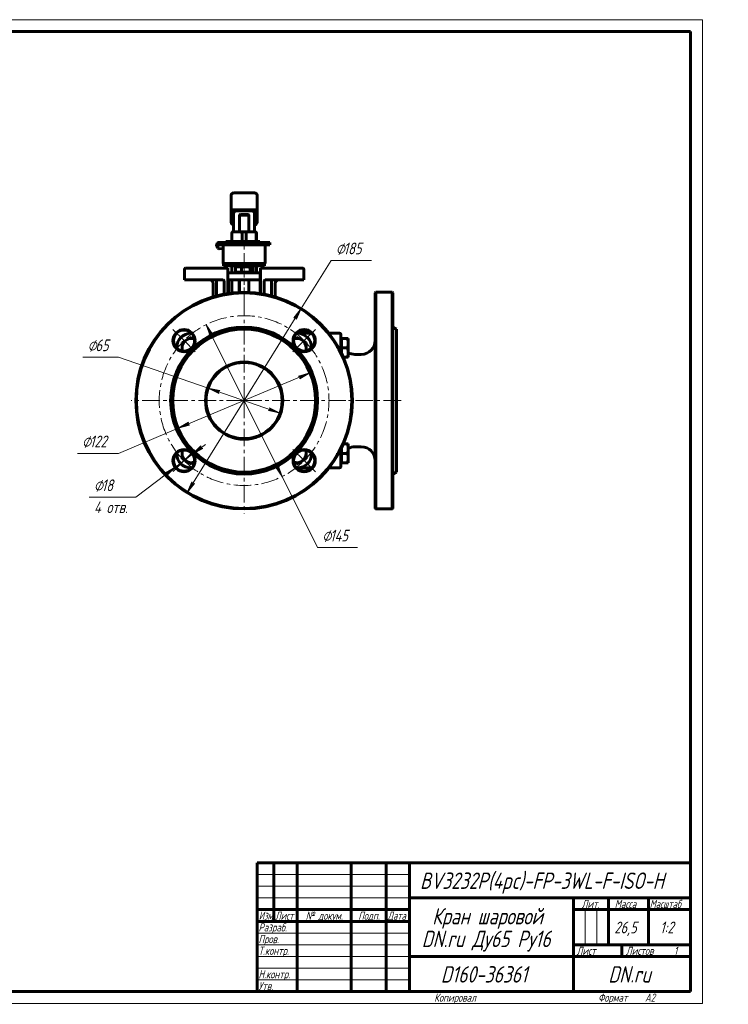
# Model space of a CAD drawing. Header units: millimetres. Extents: x 0 to 605, y 0 to 420.
# Tile 5 of 5: x 303 to 605, y 0 to 420. Entities that reach past the tile are written whole.
import ezdxf

# ---------------------------------------------------------------- set-up
doc = ezdxf.new("R2010")
doc.units = ezdxf.units.MM
for name, pattern in [('K5LT_AXLED', [12, 7.5, -1.5, 1.5, -1.5]), ('K5LT_BASIC', [0]), ('K5LT_THIN', [0])]:
    doc.linetypes.add(name, pattern=pattern)
doc.layers.add('Системный слой', color=7, linetype='Continuous')
doc.layers.add('Системный слой (1)', color=7, linetype='Continuous', true_color=0x6c6c6c)
doc.styles.add('KDIMTEXTSTYLE', font='txt', dxfattribs={"width": 0.96, "oblique": 15, "height": 5})
doc.styles.add('KTEXTSTYLE', font='txt', dxfattribs={"width": 0.96, "height": 5})
doc.dimstyles.new('KDIMSTYLE (0.50)', dxfattribs={"dimtxt": 5, "dimasz": 1, "dimexe": 2, "dimexo": 0, "dimgap": 1, "dimtad": 1, "dimlfac": 2, "dimtxsty": 'KDIMTEXTSTYLE', "dimsah": 1, "dimcen": 0, "dimdle": 1, "dimadec": 0, "dimazin": 0, "dimtfac": 0.667, "dimtmove": 0, "dimatfit": 3, "dimfxl": 1, "dimtvp": 1, "dimtolj": 1, "dimtzin": 0, "dimarcsym": 0})

# ---------------------------------------------------------------- blocks, each defined once
blk = doc.blocks.new('U23')
at = {"layer": 'Системный слой (1)', "color": 143, "linetype": 'K5LT_BASIC', "lineweight": 60, "true_color": 0x33acca}
for p, q in [((375.97, 286.1), (375.61, 286.1)), ((421.11, 286.1), (420.75, 286.1))]:
    blk.add_line(p, q, dxfattribs=at)
blk = doc.blocks.new('U24')
at = {"layer": 'Системный слой (1)', "color": 143, "linetype": 'K5LT_BASIC', "lineweight": 60, "true_color": 0x33acca}
for p, q in [((427.11, 279.74), (427.11, 280.1)), ((427.11, 234.6), (427.11, 234.97))]:
    blk.add_line(p, q, dxfattribs=at)
blk = doc.blocks.new('U25')
at = {"layer": 'Системный слой (1)', "color": 143, "linetype": 'K5LT_BASIC', "lineweight": 60, "true_color": 0x33acca}
for p, q in [((393.1, 311.85), (393.1, 314.85)), ((393.1, 303.3), (393.1, 308.85))]:
    blk.add_line(p, q, dxfattribs=at)
blk = doc.blocks.new('U26')
at = {"layer": 'Системный слой (1)', "color": 143, "linetype": 'K5LT_BASIC', "lineweight": 60, "true_color": 0x33acca}
for p, q in [((369.61, 280.1), (369.61, 279.74)), ((369.61, 234.97), (369.61, 234.6))]:
    blk.add_line(p, q, dxfattribs=at)
blk = doc.blocks.new('U27')
at = {"layer": 'Системный слой (1)', "color": 143, "linetype": 'K5LT_BASIC', "lineweight": 60, "true_color": 0x33acca}
for p, q in [((375.61, 228.6), (375.97, 228.6)), ((420.75, 228.6), (421.11, 228.6))]:
    blk.add_line(p, q, dxfattribs=at)
blk = doc.blocks.new('U28')
at = {"layer": 'Системный слой (1)', "color": 143, "linetype": 'K5LT_BASIC', "lineweight": 60, "true_color": 0x33acca}
for p, q in [((393.17, 311.85), (393.17, 314.85)), ((393.17, 303.31), (393.17, 308.85))]:
    blk.add_line(p, q, dxfattribs=at)
blk = doc.blocks.new('U29')
at = {"layer": 'Системный слой (1)', "color": 143, "linetype": 'K5LT_BASIC', "lineweight": 60, "true_color": 0x33acca}
for p, q in [((398.36, 314.85), (389.61, 314.85)), ((407.11, 314.85), (398.36, 314.85))]:
    blk.add_line(p, q, dxfattribs=at)
blk = doc.blocks.new('U30')
at = {"layer": 'Системный слой (1)', "color": 143, "linetype": 'K5LT_BASIC', "lineweight": 60, "true_color": 0x33acca}
for p, q in [((439.61, 278.27), (439.61, 280.1)), ((439.61, 234.6), (439.61, 236.44))]:
    blk.add_line(p, q, dxfattribs=at)
blk = doc.blocks.new('U31')
at = {"layer": 'Системный слой (1)', "color": 143, "linetype": 'K5LT_BASIC', "lineweight": 60, "true_color": 0x33acca}
for p, q in [((401.56, 314.49), (401.46, 314.5)), ((401.66, 314.46), (401.56, 314.49)), ((401.77, 314.42), (401.66, 314.46)), ((401.85, 314.36), (401.77, 314.42)), ((401.93, 314.3), (401.85, 314.36)), ((402.02, 314.21), (401.93, 314.3))]:
    blk.add_line(p, q, dxfattribs=at)
blk = doc.blocks.new('U32')
at = {"layer": 'Системный слой (1)', "color": 143, "linetype": 'K5LT_BASIC', "lineweight": 60, "true_color": 0x33acca}
for p, q in [((387.58, 323.85), (387.06, 322.82)), ((387.06, 322.82), (387.12, 322.41)), ((387.12, 322.41), (387.77, 322.14)), ((387.77, 322.14), (389.06, 322.33)), ((389.06, 322.33), (389.36, 322.42))]:
    blk.add_line(p, q, dxfattribs=at)
blk = doc.blocks.new('U33')
at = {"layer": 'Системный слой (1)', "color": 30, "linetype": 'K5LT_AXLED', "lineweight": 18, "true_color": 0xff8000}
for q in [(398.36, 305.6), (350.11, 257.35), (446.61, 257.35), (398.36, 209.1)]:
    blk.add_line((398.36, 257.35), q, dxfattribs=at)
blk = doc.blocks.new('D4')
at = {"layer": 'Системный слой (1)'}
for points in [[(420.67, 292.06), (422.75, 296.65), (419.55, 292.75), (420.37, 292.83)], [(373.98, 218.06), (377.17, 221.96), (376.35, 221.88), (376.05, 222.65)]]:
    blk.add_hatch(color=7, dxfattribs=at).paths.add_polyline_path(points)
at = {"layer": 'Системный слой (1)', "color": 7, "linetype": 'K5LT_THIN', "lineweight": 18, "true_color": 0xffffff}
for p, q in [((373.98, 218.06), (422.75, 296.65)), ((419.55, 292.75), (422.75, 296.65)), ((422.75, 296.65), (420.67, 292.06)), ((420.37, 292.83), (419.55, 292.75)), ((420.67, 292.06), (420.37, 292.83)), ((373.98, 218.06), (376.05, 222.65)), ((377.17, 221.96), (373.98, 218.06)), ((376.05, 222.65), (376.35, 221.88)), ((376.35, 221.88), (377.17, 221.96))]:
    blk.add_line(p, q, dxfattribs=at)
blk.add_arc((398.36, 257.35), 46.25, 235.703, 180, dxfattribs=at)
blk.add_arc((398.36, 257.35), 46.25, 235.703, 180, dxfattribs=at)
blk.add_wipeout([(437.52, 318.23), (437.52, 325.61), (450.19, 325.61), (450.19, 318.23)]).dxf.layer = 'Системный слой (1)'
for p, q in [((422.75, 296.65), (435.52, 317.23)), ((435.52, 317.23), (452.71, 317.23))]:
    blk.add_line(p, q, dxfattribs=at)
at = {"layer": 'Системный слой (1)', "color": 7, "char_height": 5, "attachment_point": 1, "style": 'KTEXTSTYLE'}
for s, insert in [('\\fArial|b0|c204|p34;\\H5.0;\\W1.000;\\Q15;\\fGOST Type AU|b0|i0|c204|p34;\\Q15;\\W0.960;⌀', (437.52, 324.82)), ('\\fArial|b0|c204|p34;\\H5.0;\\W1.000;\\Q15;\\fGOST Type AU|b0|i0|c204|p34;\\Q15;\\W0.960;185', (440.82, 324.82))]:
    blk.add_mtext(s, dxfattribs=dict(at, insert=insert))
blk = doc.blocks.new('KDIMARROW_01')
at = {"layer": 'Системный слой'}
blk.add_hatch(color=0, dxfattribs=at).paths.add_polyline_path([(0, 0), (-5, 0.66), (-4.5, 0), (-5, -0.66)])
at = {"layer": 'Системный слой', "color": 0, "linetype": 'K5LT_THIN', "lineweight": 18}
for p, q in [((-4.5, 0), (-5, 0.66)), ((-5, 0.66), (0, 0)), ((0, 0), (-5, -0.66)), ((-5, -0.66), (-4.5, 0))]:
    blk.add_line(p, q, dxfattribs=at)
at = {"layer": 'Системный слой (1)', "color": 0, "linetype": 'K5LT_THIN', "lineweight": 18}
blk.add_line((164.41, 118.1), (163.91, 118.1), dxfattribs=at)
blk = doc.blocks.new('U34')
at = {"layer": 'Системный слой (1)', "color": 30, "linetype": 'K5LT_AXLED', "lineweight": 18, "true_color": 0xff8000}
for p, q in [((372.73, 282.99), (367.96, 287.76)), ((423.99, 282.99), (428.77, 287.76)), ((377.5, 278.21), (372.73, 282.99)), ((419.22, 278.21), (423.99, 282.99)), ((377.33, 236.32), (372.73, 231.72)), ((419.22, 236.49), (423.99, 231.72)), ((372.73, 231.72), (368.13, 227.13)), ((423.99, 231.72), (428.77, 226.95))]:
    blk.add_line(p, q, dxfattribs=at)
for start, end in [(45, 135), (135, 225), (315, 45), (225, 315)]:
    blk.add_arc((398.36, 257.35), 36.25, start, end, dxfattribs=at)
blk = doc.blocks.new('D5')
at = {"layer": 'Системный слой (1)'}
for points in [[(384.97, 285.6), (382.15, 289.78), (383.8, 285.01), (384.16, 285.75)], [(414.58, 224.93), (412.93, 229.7), (412.56, 228.96), (411.75, 229.11)]]:
    blk.add_hatch(color=7, dxfattribs=at).paths.add_polyline_path(points)
at = {"layer": 'Системный слой (1)', "color": 7, "linetype": 'K5LT_THIN', "lineweight": 18, "true_color": 0xffffff}
for p, q in [((382.15, 289.78), (384.97, 285.6)), ((383.8, 285.01), (382.15, 289.78)), ((382.15, 289.78), (414.58, 224.93)), ((384.16, 285.75), (383.8, 285.01)), ((384.97, 285.6), (384.16, 285.75)), ((414.58, 224.93), (411.75, 229.11)), ((411.75, 229.11), (412.56, 228.96)), ((412.56, 228.96), (412.93, 229.7)), ((412.93, 229.7), (414.58, 224.93))]:
    blk.add_line(p, q, dxfattribs=at)
blk.add_wipeout([(431.73, 195.63), (431.73, 203.02), (444.27, 203.02), (444.27, 195.63)]).dxf.layer = 'Системный слой (1)'
for p, q in [((414.58, 224.93), (429.73, 194.63)), ((429.73, 194.63), (446.79, 194.63))]:
    blk.add_line(p, q, dxfattribs=at)
at = {"layer": 'Системный слой (1)', "color": 7, "char_height": 5, "attachment_point": 1, "style": 'KTEXTSTYLE'}
for s, insert in [('\\fArial|b0|c204|p34;\\H5.0;\\W1.000;\\Q15;\\fGOST Type AU|b0|i0|c204|p34;\\Q15;\\W0.960;⌀', (431.73, 202.22)), ('\\fArial|b0|c204|p34;\\H5.0;\\W1.000;\\Q15;\\fGOST Type AU|b0|i0|c204|p34;\\Q15;\\W0.960;145', (435.04, 202.22))]:
    blk.add_mtext(s, dxfattribs=dict(at, insert=insert))
blk = doc.blocks.new('D6')
at = {"layer": 'Системный слой (1)'}
for points in [[(422.13, 266.63), (426.48, 269.17), (421.62, 267.84), (422.33, 267.43)], [(375.11, 246.87), (374.39, 247.28), (374.6, 248.08), (370.24, 245.54)]]:
    blk.add_hatch(color=7, dxfattribs=at).paths.add_polyline_path(points)
at = {"layer": 'Системный слой (1)', "color": 7, "linetype": 'K5LT_THIN', "lineweight": 18, "true_color": 0xffffff}
for p, q in [((426.48, 269.17), (370.24, 245.54)), ((421.62, 267.84), (426.48, 269.17)), ((426.48, 269.17), (422.13, 266.63)), ((422.33, 267.43), (421.62, 267.84)), ((422.13, 266.63), (422.33, 267.43)), ((370.24, 245.54), (374.6, 248.08)), ((374.6, 248.08), (374.39, 247.28)), ((370.24, 245.54), (344.77, 234.83)), ((375.11, 246.87), (370.24, 245.54)), ((374.39, 247.28), (375.11, 246.87))]:
    blk.add_line(p, q, dxfattribs=at)
blk.add_wipeout([(329.17, 235.83), (329.17, 243.22), (342.22, 243.22), (342.22, 235.83)]).dxf.layer = 'Системный слой (1)'
blk.add_line((344.77, 234.83), (327.17, 234.83), dxfattribs=at)
at = {"layer": 'Системный слой (1)', "color": 7, "char_height": 5, "attachment_point": 1, "style": 'KTEXTSTYLE'}
for s, insert in [('\\fArial|b0|c204|p34;\\H5.0;\\W1.000;\\Q15;\\fGOST Type AU|b0|i0|c204|p34;\\Q15;\\W0.960;⌀', (329.17, 242.42)), ('\\fArial|b0|c204|p34;\\H5.0;\\W1.000;\\Q15;\\fGOST Type AU|b0|i0|c204|p34;\\Q15;\\W0.960;122', (332.48, 242.42))]:
    blk.add_mtext(s, dxfattribs=dict(at, insert=insert))
blk = doc.blocks.new('D7')
at = {"layer": 'Системный слой (1)'}
for points in [[(376.32, 234.44), (380.7, 236.93), (379.91, 237.15), (379.91, 237.98)], [(365.55, 225.46), (369.14, 229.01), (364.76, 226.51), (365.55, 226.29)]]:
    blk.add_hatch(color=7, dxfattribs=at).paths.add_polyline_path(points)
at = {"layer": 'Системный слой (1)', "color": 7, "linetype": 'K5LT_THIN', "lineweight": 18, "true_color": 0xffffff}
for p, q in [((376.32, 234.44), (381.9, 238.66)), ((379.91, 237.98), (376.32, 234.44)), ((376.32, 234.44), (380.7, 236.93)), ((379.91, 237.15), (379.91, 237.98)), ((380.7, 236.93), (379.91, 237.15)), ((376.32, 234.44), (369.14, 229.01)), ((369.14, 229.01), (352.11, 216.11)), ((369.14, 229.01), (363.56, 224.78)), ((369.14, 229.01), (364.76, 226.51)), ((365.55, 225.46), (369.14, 229.01)), ((364.76, 226.51), (365.55, 226.29)), ((365.55, 226.29), (365.55, 225.46))]:
    blk.add_line(p, q, dxfattribs=at)
blk.add_wipeout([(334.24, 207.73), (334.24, 224.49), (349.48, 224.49), (349.48, 207.73)]).dxf.layer = 'Системный слой (1)'
blk.add_line((352.11, 216.11), (332.24, 216.11), dxfattribs=at)
at = {"layer": 'Системный слой (1)', "color": 7, "char_height": 5, "attachment_point": 1, "style": 'KTEXTSTYLE'}
for s, insert in [('\\fArial|b0|c204|p34;\\H5.0;\\W1.000;\\Q15;\\fGOST Type AU|b0|i0|c204|p34;\\Q15;\\W0.960;⌀', (334.24, 223.7)), ('\\fArial|b0|c204|p34;\\H5.0;\\W1.000;\\Q15;\\fGOST Type AU|b0|i0|c204|p34;\\Q15;\\W0.960;18', (337.54, 223.7)), ('\\fArial|b0|c204|p34;\\H5.0;\\W1.000;\\Q15;\\fGOST Type AU|b0|i0|c204|p34;\\Q15;\\W0.960;4 отв.', (334.24, 214.32))]:
    blk.add_mtext(s, dxfattribs=dict(at, insert=insert))
blk = doc.blocks.new('D8')
at = {"layer": 'Системный слой (1)'}
for points in [[(387.26, 261.19), (387.94, 261.65), (383, 262.66), (387.51, 260.41)], [(413.72, 252.05), (409.21, 254.3), (409.47, 253.52), (408.78, 253.06)]]:
    blk.add_hatch(color=7, dxfattribs=at).paths.add_polyline_path(points)
at = {"layer": 'Системный слой (1)', "color": 7, "linetype": 'K5LT_THIN', "lineweight": 18, "true_color": 0xffffff}
for p, q in [((383, 262.66), (344.77, 275.88)), ((383, 262.66), (387.94, 261.65)), ((387.51, 260.41), (383, 262.66)), ((413.72, 252.05), (383, 262.66)), ((387.94, 261.65), (387.26, 261.19)), ((387.26, 261.19), (387.51, 260.41)), ((408.78, 253.06), (409.47, 253.52)), ((413.72, 252.05), (408.78, 253.06)), ((409.47, 253.52), (409.21, 254.3)), ((409.21, 254.3), (413.72, 252.05))]:
    blk.add_line(p, q, dxfattribs=at)
blk.add_wipeout([(331.55, 276.88), (331.55, 284.26), (342.32, 284.26), (342.32, 276.88)]).dxf.layer = 'Системный слой (1)'
blk.add_line((344.77, 275.88), (329.55, 275.88), dxfattribs=at)
at = {"layer": 'Системный слой (1)', "color": 7, "char_height": 5, "attachment_point": 1, "style": 'KTEXTSTYLE'}
for s, insert in [('\\fArial|b0|c204|p34;\\H5.0;\\W1.000;\\Q15;\\fGOST Type AU|b0|i0|c204|p34;\\Q15;\\W0.960;⌀', (331.55, 283.46)), ('\\fArial|b0|c204|p34;\\H5.0;\\W1.000;\\Q15;\\fGOST Type AU|b0|i0|c204|p34;\\Q15;\\W0.960;65', (334.86, 283.46))]:
    blk.add_mtext(s, dxfattribs=dict(at, insert=insert))
blk = doc.blocks.new('U54')
at = {"color": 7, "linetype": 'K5LT_THIN', "lineweight": 18, "true_color": 0xffffff}
for p, q in [((0, 420), (594, 420)), ((594, 420), (594, 0)), ((404, 55), (469, 55)), ((404, 50), (469, 50)), ((404, 45), (469, 45)), ((543.96, 25), (543.96, 40)), ((548.98, 25), (548.98, 40)), ((404, 30), (469, 30)), ((404, 25), (469, 25)), ((404, 20), (469, 20)), ((404, 15), (469, 15)), ((404, 10), (469, 10)), ((594, 0), (0, 0))]:
    blk.add_line(p, q, dxfattribs=at)
at = {"color": 143, "linetype": 'K5LT_BASIC', "lineweight": 60, "true_color": 0x33acca}
for p, q in [((20, 415), (589, 415)), ((589, 415), (589, 5)), ((404, 60), (589, 60)), ((404, 5), (404, 60)), ((411, 35), (411, 60)), ((421, 5), (421, 60)), ((444, 5), (444, 60)), ((459, 5), (459, 60)), ((469, 5), (469, 60)), ((469, 45), (589, 45)), ((539, 5), (539, 45)), ((554, 25), (554, 45)), ((571, 25), (571, 45)), ((404, 40), (469, 40)), ((539, 40), (554, 40)), ((554, 40), (589, 40)), ((404, 35), (469, 35)), ((539, 25), (589, 25)), ((559.57, 20), (559.57, 25)), ((469, 20), (539, 20)), ((539, 20), (589, 20)), ((589, 5), (20, 5))]:
    blk.add_line(p, q, dxfattribs=at)
at = {"color": 7, "attachment_point": 1, "style": 'KTEXTSTYLE'}
for s, insert, char_height in [('\\fArial|b0|c204|p34;\\H5.0;\\W1.000;\\Q15;\\fGOST Type AU|b0|i0|c204|p34;\\Q15;\\W0.960;\\H7.00;BV3232P(4pc)-FP-3WL-F-ISO-H', (473.46, 55.86), 7), ('\\fArial|b0|c204|p34;\\H5.0;\\W1.000;\\Q15;\\fGOST Type AU|b0|i0|c204|p34;\\Q15;\\W0.960;\\H3.50;Лит.', (542.47, 44.18), 3.5), ('\\fArial|b0|c204|p34;\\H5.0;\\W1.000;\\Q15;\\fGOST Type AU|b0|i0|c204|p34;\\Q15;\\W0.960;\\H3.50;Масса', (556.58, 44.18), 3.5), ('\\fArial|b0|c204|p34;\\H5.0;\\W1.000;\\Q15;\\fGOST Type AU|b0|i0|c204|p34;\\Q15;\\W0.926;\\H3.50;Масштаб', (571.52, 44.18), 3.5), ('\\fArial|b0|c204|p34;\\H5.0;\\W1.000;\\Q15;\\fGOST Type AU|b0|i0|c204|p34;\\Q15;\\W0.786;\\H3.50;Изм.', (404.62, 39.18), 3.5), ('\\fArial|b0|c204|p34;\\H5.0;\\W1.000;\\Q15;\\fGOST Type AU|b0|i0|c204|p34;\\Q15;\\W0.800;\\H3.50;Лист', (411.61, 39.18), 3.5), ('\\fArial|b0|c204|p34;\\H5.0;\\W1.000;\\Q15;\\fGOST Type AU|b0|i0|c204|p34;\\Q15;\\W0.960;\\H3.50;№ докум.', (424.63, 39.18), 3.5), ('\\fArial|b0|c204|p34;\\H5.0;\\W1.000;\\Q15;\\fGOST Type AU|b0|i0|c204|p34;\\Q15;\\W0.960;\\H3.50;Подп.', (447.1, 39.18), 3.5), ('\\fArial|b0|c204|p34;\\H5.0;\\W1.000;\\Q15;\\fGOST Type AU|b0|i0|c204|p34;\\Q15;\\W0.800;\\H3.50;Дата', (459.61, 39.18), 3.5), ('\\fArial|b0|c204|p34;\\H5.0;\\W1.000;\\Q15;\\fGOST Type AU|b0|i0|c204|p34;\\Q15;\\W0.960;\\H7.00;Кран шаровой', (478.65, 40.69), 7), ('\\fArial|b0|c204|p34;\\H5.0;\\W1.000;\\Q15;\\fGOST Type AU|b0|i0|c204|p34;\\Q15;\\W0.960;\\H3.50;Разраб.', (404.5, 34.18), 3.5), ('\\fArial|b0|c204|p34;\\H5.0;\\W1.000;\\Q15;\\fGOST Type AU|b0|i0|c204|p34;\\Q15;\\W0.960;26,5', (556.43, 34.9), 5), ('\\fArial|b0|c204|p34;\\H5.0;\\W1.000;\\Q15;\\fGOST Type AU|b0|i0|c204|p34;\\Q15;\\W0.960;{\\c16737820;1:2}', (575.92, 34.9), 5), ('\\fArial|b0|c204|p34;\\H5.0;\\W1.000;\\Q15;\\fGOST Type AU|b0|i0|c204|p34;\\Q15;\\W0.960;\\H7.00;DN.ru Ду65 Ру16', (474.2, 31.02), 7), ('\\fArial|b0|c204|p34;\\H5.0;\\W1.000;\\Q15;\\fGOST Type AU|b0|i0|c204|p34;\\Q15;\\W0.960;\\H3.50;Пров.', (404.5, 29.18), 3.5), ('\\fArial|b0|c204|p34;\\H5.0;\\W1.000;\\Q15;\\fGOST Type AU|b0|i0|c204|p34;\\Q15;\\W0.960;\\H3.50;Т.контр.', (404.5, 24.18), 3.5), ('\\fArial|b0|c204|p34;\\H5.0;\\W1.000;\\Q15;\\fGOST Type AU|b0|i0|c204|p34;\\Q15;\\W0.960;\\H3.50;Лист', (540.32, 24.18), 3.5), ('\\fArial|b0|c204|p34;\\H5.0;\\W1.000;\\Q15;\\fGOST Type AU|b0|i0|c204|p34;\\Q15;\\W0.960;\\H3.50;Листов', (561.36, 24.18), 3.5), ('\\fArial|b0|c204|p34;\\H5.0;\\W1.000;\\Q15;\\fGOST Type AU|b0|i0|c204|p34;\\Q15;\\W0.960;\\H3.50;1', (581.91, 24.18), 3.5), ('\\fArial|b0|c204|p34;\\H5.0;\\W1.000;\\Q15;\\fGOST Type AU|b0|i0|c204|p34;\\Q15;\\W0.960;\\H3.50;Н.контр.', (404.5, 14.18), 3.5), ('\\fArial|b0|c204|p34;\\H5.0;\\W1.000;\\Q15;\\fGOST Type AU|b0|i0|c204|p34;\\Q15;\\W0.960;\\H7.00;D160-36361', (482.35, 15.86), 7), ('\\fArial|b0|c204|p34;\\H5.0;\\W1.000;\\Q15;\\fGOST Type AU|b0|i0|c204|p34;\\Q15;\\W0.960;\\H7.00;DN.ru', (553.84, 15.86), 7), ('\\fArial|b0|c204|p34;\\H5.0;\\W1.000;\\Q15;\\fGOST Type AU|b0|i0|c204|p34;\\Q15;\\W0.960;\\H3.50;Утв.', (404.5, 9.18), 3.5), ('\\fArial|b0|c204|p34;\\H5.0;\\W1.000;\\Q15;\\fGOST Type AU|b0|i0|c204|p34;\\Q15;\\W0.960;\\H3.50;Копировал', (479.5, 4.18), 3.5), ('\\fArial|b0|c204|p34;\\H5.0;\\W1.000;\\Q15;\\fGOST Type AU|b0|i0|c204|p34;\\Q15;\\W0.960;\\H3.50;Формат', (549.5, 4.18), 3.5), ('\\fArial|b0|c204|p34;\\H5.0;\\W1.000;\\Q15;\\fGOST Type AU|b0|i0|c204|p34;\\Q15;\\W0.960;\\H3.50;A2', (569.5, 4.18), 3.5)]:
    blk.add_mtext(s, dxfattribs=dict(at, insert=insert, char_height=char_height))

msp = doc.modelspace()

# ---------------------------------------------------------------- linework, layer by layer
at = {"layer": 'Системный слой (1)', "color": 143, "linetype": 'K5LT_BASIC', "lineweight": 60, "true_color": 0x33acca}
for p, q in [((392.8623, 345.0475), (392.8623, 344.7762)), ((392.8623, 344.7762), (392.8623, 337.657)), ((402.8623, 346.0475), (393.8623, 346.0475)), ((403.8623, 344.7762), (403.8623, 345.0475)), ((403.8623, 337.657), (403.8623, 344.7762)), ((392.8623, 337.657), (392.8623, 333.5986)), ((402.8623, 338.8778), (393.8623, 338.8778)), ((393.8623, 337.1538), (393.8623, 329.3545)), ((401.8623, 338.3746), (394.8623, 338.3746)), ((396.3595, 329.3545), (396.3595, 336.4771)), ((396.8595, 336.8272), (399.865, 336.8272)), ((396.8595, 336.5221), (399.865, 336.5221)), ((400.365, 336.4771), (400.365, 329.3545)), ((402.8623, 329.3545), (402.8623, 337.1538)), ((403.8623, 333.5986), (403.8623, 337.657)), ((393.1019, 325.3545), (393.1019, 328.8545)), ((393.1651, 325.3545), (393.1651, 328.8545)), ((393.8407, 329.3545), (393.6019, 329.3545)), ((393.8407, 329.3545), (396.8735, 329.3545)), ((399.8511, 329.3545), (396.8735, 329.3545)), ((397.549, 325.3545), (397.549, 328.8545)), ((399.1755, 325.3545), (399.1755, 328.8545)), ((399.8511, 329.3545), (402.8839, 329.3545)), ((403.1227, 329.3545), (402.8839, 329.3545)), ((403.5594, 325.3545), (403.5594, 328.8545)), ((403.6227, 325.3545), (403.6227, 328.8545)), ((387.7772, 324.8545), (387.5097, 324.8545)), ((387.5823, 323.8545), (409.3623, 323.8545)), ((387.7772, 324.8545), (409.3623, 324.8545)), ((389.3623, 315.8545), (389.3623, 323.8545)), ((390.5495, 325.3545), (390.5495, 324.8545)), ((391.1995, 325.3545), (390.5495, 325.3545)), ((391.1995, 325.3545), (392.8406, 325.3545)), ((392.8406, 324.8545), (392.8406, 325.3545)), ((392.8406, 325.3545), (405.0369, 325.3545)), ((397.255, 324.8595), (398.3955, 324.8595)), ((397.255, 324.8545), (397.255, 324.8595)), ((398.3955, 324.8595), (399.6099, 324.8595)), ((398.3955, 324.8545), (398.3955, 324.8595)), ((399.6099, 324.8545), (399.6099, 324.8595)), ((404.9983, 324.8595), (406.4018, 324.8595)), ((404.9983, 324.8545), (404.9983, 324.8595)), ((405.0369, 324.8595), (405.0369, 325.3545)), ((406.4018, 324.8595), (408.587, 324.8595)), ((406.4018, 324.8545), (406.4018, 324.8595)), ((407.3623, 315.8545), (407.3623, 323.8545)), ((408.587, 324.8545), (408.587, 324.8595)), ((409.3623, 323.8545), (409.3623, 324.8545)), ((386.5988, 323.2286), (387.1244, 322.4095)), ((389.3623, 315.8545), (407.3623, 315.8545)), ((389.6123, 315.8545), (389.6123, 314.8545)), ((407.1123, 315.8545), (407.1123, 314.8545)), ((372.8623, 313.3545), (372.8623, 308.8545)), ((376.8623, 313.8545), (373.3623, 313.8545)), ((391.3623, 313.8545), (376.8623, 313.8545)), ((391.3623, 313.3545), (391.3623, 313.8545)), ((391.3623, 303.0717), (391.3623, 313.3545)), ((391.4623, 311.8545), (391.4623, 308.8545)), ((405.2623, 311.8545), (391.4623, 311.8545)), ((394.7009, 312.1545), (394.7009, 314.2142)), ((395.9728, 312.1545), (394.7009, 312.1545)), ((395.1123, 314.5045), (394.9578, 314.4153)), ((395.1123, 314.5045), (395.9728, 314.5045)), ((395.1123, 312.1545), (395.1123, 311.8545)), ((395.9728, 314.5045), (399.0753, 314.5045)), ((397.2447, 312.1545), (395.9728, 312.1545)), ((397.2447, 312.1545), (397.2447, 314.2142)), ((399.0753, 312.1545), (397.2447, 312.1545)), ((397.549, 314.5045), (397.549, 314.8545)), ((399.0753, 314.5045), (401.4648, 314.5045)), ((400.906, 312.1545), (399.0753, 312.1545)), ((399.1755, 314.5045), (399.1755, 314.8545)), ((400.906, 312.1545), (400.906, 314.2142)), ((401.4648, 312.1545), (400.906, 312.1545)), ((401.4648, 314.5045), (401.6123, 314.5045)), ((402.0236, 312.1545), (401.4648, 312.1545)), ((401.6123, 314.5045), (401.7668, 314.4153)), ((401.6123, 312.1545), (401.6123, 311.8545)), ((402.0236, 312.1545), (402.0236, 314.2142)), ((403.5594, 311.8545), (403.5594, 314.8545)), ((403.6227, 311.8545), (403.6227, 314.8545)), ((405.2623, 308.8545), (405.2623, 311.8545)), ((419.8623, 313.8545), (405.3623, 313.8545)), ((405.3623, 313.8545), (405.3623, 313.3545)), ((405.3623, 313.3545), (405.3623, 303.0717)), ((423.3623, 313.8545), (419.8623, 313.8545)), ((423.8623, 313.3545), (423.8623, 308.8545)), ((376.8623, 308.8545), (372.8623, 308.8545)), ((389.3623, 308.8545), (376.8623, 308.8545)), ((385.1123, 307.3545), (385.1123, 301.6659)), ((386.6123, 308.8545), (386.6123, 302.087)), ((389.8623, 308.3545), (389.8623, 302.8167)), ((405.2623, 308.8545), (391.4623, 308.8545)), ((391.4623, 308.8545), (391.4623, 306.3545)), ((391.6945, 308.8545), (391.6945, 303.1213)), ((396.253, 303.5563), (396.253, 308.8545)), ((396.3623, 308.8545), (396.3623, 303.5612)), ((400.3623, 308.8545), (400.3623, 303.5612)), ((405.2623, 306.3545), (405.2623, 308.8545)), ((406.8623, 308.3545), (406.8623, 302.8167)), ((419.8623, 308.8545), (407.3623, 308.8545)), ((410.1123, 308.8545), (410.1123, 302.087)), ((411.6123, 307.3545), (411.6123, 301.6659)), ((423.8623, 308.8545), (419.8623, 308.8545)), ((391.4623, 306.3545), (391.4623, 303.0869)), ((405.2623, 306.3545), (405.2623, 303.0869)), ((454.3623, 303.3545), (454.6123, 303.6045)), ((454.3623, 303.3545), (454.3623, 211.3545)), ((454.6123, 303.6045), (461.6123, 303.6045)), ((454.6123, 257.3545), (454.6123, 303.6045)), ((461.8623, 303.3545), (461.6123, 303.6045)), ((461.6123, 303.6045), (461.6123, 257.3545)), ((461.8623, 211.3545), (461.8623, 303.3545)), ((427.2402, 286.1045), (421.1123, 286.1045)), ((439.1123, 286.1045), (434.5907, 286.1045)), ((463.3623, 287.8545), (461.8623, 288.7205)), ((463.3623, 287.8545), (463.3623, 226.8545)), ((371.8411, 282.185), (373.8411, 283.3397)), ((371.8411, 279.8756), (371.8411, 282.185)), ((373.8411, 283.3397), (375.8411, 284.4944)), ((375.8411, 284.4944), (377.1682, 283.7282)), ((419.5563, 283.7282), (420.8834, 284.4944)), ((420.8834, 284.4944), (422.8834, 283.3397)), ((422.8834, 283.3397), (424.8834, 282.185)), ((424.8834, 282.185), (424.8834, 279.8756)), ((439.6123, 280.1045), (439.6123, 285.6045)), ((439.9123, 283.8756), (439.6123, 283.8756)), ((439.9123, 281.8756), (439.9123, 283.8756)), ((439.9123, 283.8756), (442.4551, 283.8756)), ((439.9123, 279.8756), (439.9123, 281.8756)), ((442.4551, 283.8756), (442.8123, 283.8756)), ((442.8123, 283.8756), (442.8123, 281.8756)), ((442.8123, 281.8756), (442.8123, 277.8756)), ((371.8411, 278.5757), (371.8411, 279.8756)), ((424.8834, 279.8756), (424.8834, 278.5757)), ((439.9123, 279.8756), (442.4551, 279.8756)), ((439.9123, 277.8756), (439.9123, 279.8756)), ((439.9123, 277.6684), (439.9123, 277.8756)), ((442.8123, 277.8756), (442.8123, 275.8756)), ((440.7419, 275.8756), (442.4551, 275.8756)), ((442.8123, 275.8756), (442.4551, 275.8756)), ((445.6123, 277.1045), (448.3623, 277.1045)), ((454.6123, 211.1045), (454.6123, 257.3545)), ((461.6123, 257.3545), (461.6123, 211.1045)), ((371.8411, 234.8333), (371.8411, 236.1332)), ((424.8834, 236.1332), (424.8834, 234.8333)), ((439.9123, 236.8333), (439.9123, 237.0405)), ((439.9123, 234.8333), (439.9123, 236.8333)), ((440.7419, 238.8333), (442.4551, 238.8333)), ((442.4551, 238.8333), (442.8123, 238.8333)), ((442.8123, 238.8333), (442.8123, 236.8333)), ((442.8123, 236.8333), (442.8123, 232.8333)), ((445.6123, 237.6045), (448.3623, 237.6045)), ((371.8411, 232.5239), (371.8411, 234.8333)), ((373.8411, 231.3692), (371.8411, 232.5239)), ((375.8411, 230.2145), (373.8411, 231.3692)), ((422.8834, 231.3692), (420.8834, 230.2145)), ((424.8834, 232.5239), (422.8834, 231.3692)), ((424.8834, 234.8333), (424.8834, 232.5239)), ((439.6123, 229.1045), (439.6123, 234.6045)), ((439.9123, 232.8333), (439.9123, 234.8333)), ((439.9123, 234.8333), (442.4551, 234.8333)), ((439.9123, 230.8333), (439.9123, 232.8333)), ((442.8123, 232.8333), (442.8123, 230.8333)), ((377.1682, 230.9807), (375.8411, 230.2145)), ((420.8834, 230.2145), (419.5563, 230.9807)), ((421.1123, 228.6045), (427.2402, 228.6045)), ((434.5907, 228.6045), (439.1123, 228.6045)), ((439.9123, 230.8333), (439.6123, 230.8333)), ((439.9123, 230.8333), (442.4551, 230.8333)), ((442.8123, 230.8333), (442.4551, 230.8333)), ((463.3623, 226.8545), (461.8623, 225.9884)), ((454.3623, 211.3545), (454.6123, 211.1045)), ((454.6123, 211.1045), (461.6123, 211.1045)), ((461.8623, 211.3545), (461.6123, 211.1045))]:
    msp.add_line(p, q, dxfattribs=at)
at = {"layer": 'Системный слой (1)', "color": 30, "linetype": 'K5LT_AXLED', "lineweight": 18, "true_color": 0xff8000}
for p, q in [((398.3623, 312.8545), (398.3623, 325.8545)), ((398.3623, 297.8545), (398.3623, 314.1545)), ((441.9123, 279.8756), (437.6123, 279.8756)), ((465.3623, 257.3545), (437.6123, 257.3545)), ((441.9123, 234.8333), (437.6123, 234.8333))]:
    msp.add_line(p, q, dxfattribs=at)
at = {"layer": 'Системный слой (1)', "color": 143, "linetype": 'K5LT_BASIC', "lineweight": 60, "true_color": 0x33acca}
for centre, radius in [((398.3623, 257.3545), 46), ((398.3623, 257.3545), 31.366), ((398.3623, 257.3545), 30.5), ((372.7296, 282.9871), 4.75), ((372.7296, 282.9871), 4.5), ((423.9949, 282.9871), 4.75), ((423.9949, 282.9871), 4.5), ((398.3623, 257.3545), 16.5), ((398.3623, 257.3545), 16.25), ((372.7296, 231.7218), 4.75), ((372.7296, 231.7218), 4.5), ((423.9949, 231.7218), 4.75), ((423.9949, 231.7218), 4.5)]:
    msp.add_circle(centre, radius, dxfattribs=at)
for centre, radius, start, end in [((393.8623, 345.0475), 1, 90, 180), ((402.8623, 345.0475), 1, 0, 90), ((393.6019, 328.8545), 0.5, 90, 180), ((403.1227, 328.8545), 0.5, 0, 90), ((373.3623, 313.3545), 0.5, 90, 180), ((423.3623, 313.3545), 0.5, 0, 90), ((383.6123, 307.3545), 1.5, 0, 90), ((389.3623, 308.3545), 0.5, 0, 90), ((407.3623, 308.3545), 0.5, 90, 180), ((413.1123, 307.3545), 1.5, 90, 180), ((398.3623, 257.3545), 46.25, 0, 180), ((375.6123, 280.1045), 6, 90, 180), ((421.1123, 280.1045), 6, 0, 90), ((439.1123, 285.6045), 0.5, 0, 90), ((375.8411, 279.8756), 4, 120, 180), ((375.8411, 279.8756), 4, 70.423386, 120), ((420.8834, 279.8756), 4, 60, 109.576614), ((420.8834, 279.8756), 4, 0, 60), ((448.3623, 283.1045), 6, 270, 0), ((375.8411, 279.8756), 4, 180, 199.576614), ((420.8834, 279.8756), 4, 340.423386, 0), ((445.6123, 283.1045), 6, 242.182401, 270), ((398.3623, 257.3545), 46.25, 180, 0), ((375.8411, 234.8333), 4, 160.423386, 180), ((420.8834, 234.8333), 4, 0, 19.576614), ((445.6123, 231.6045), 6, 90, 117.817599), ((448.3623, 231.6045), 6, 0, 90), ((375.6123, 234.6045), 6, 180, 270), ((375.8411, 234.8333), 4, 180, 240), ((375.8411, 234.8333), 4, 240, 289.576614), ((420.8834, 234.8333), 4, 250.423386, 300), ((421.1123, 234.6045), 6, 270, 0), ((420.8834, 234.8333), 4, 300, 0), ((439.1123, 229.1045), 0.5, 270, 0)]:
    msp.add_arc(centre, radius, start, end, dxfattribs=at)
for centre, major_axis, ratio, start_param, end_param in [((393.8623, 337.657), (0, 1.2208), 0.81915204, 0, 1.57079633), ((394.8623, 337.1538), (0, 1.2208), 0.81915204, 0, 1.57079633), ((396.8595, 336.4771), (0.5, 0), 0.70020754, 1.57079633, 3.14159265), ((396.8595, 336.172), (0.5, 0), 0.70020754, 1.57079633, 3.14159265), ((399.865, 336.4771), (-0.5, 0), 0.70020754, 3.14159265, 4.71238898), ((399.865, 336.172), (-0.5, 0), 0.70020754, 3.14159265, 4.71238898), ((401.8623, 337.1538), (0, 1.2208), 0.81915204, 4.71238898, 6.28318531), ((402.8623, 337.657), (0, 1.2208), 0.81915204, 4.71238898, 6.28318531), ((393.8623, 333.5986), (0, -1.2208), 0.81915204, 4.71238898, 6.28318531), ((402.8623, 333.5986), (0, -1.2208), 0.81915204, 0, 1.57079633), ((393.5081, 327.6614), (6.9093, 4.4327), 0.2297838, 2.74382086, 3.14159265)]:
    msp.add_ellipse(centre, major_axis=major_axis, ratio=ratio, start_param=start_param, end_param=end_param, dxfattribs=at)
for points, knots in [([(393.1651, 328.8545), (393.1651, 328.9048), (393.1767, 328.9629), (393.2165, 329.0656), (393.2563, 329.1228), (393.3504, 329.2193), (393.4265, 329.2654), (393.5987, 329.336), (393.7304, 329.3545), (393.8407, 329.3545)], [1.177165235, 1.177165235, 1.177165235, 1.177165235, 1.2073542, 1.2073542, 1.247456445, 1.247456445, 1.305987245, 1.305987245, 1.399567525, 1.399567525, 1.399567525, 1.399567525]), ([(396.8735, 329.3545), (396.9838, 329.3545), (397.1155, 329.336), (397.2876, 329.2654), (397.3637, 329.2193), (397.4578, 329.1228), (397.4976, 329.0656), (397.5374, 328.9629), (397.549, 328.9048), (397.549, 328.8545)], [0.954762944, 0.954762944, 0.954762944, 0.954762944, 1.048343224, 1.048343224, 1.106874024, 1.106874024, 1.146976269, 1.146976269, 1.177165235, 1.177165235, 1.177165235, 1.177165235]), ([(399.1755, 328.8545), (399.1755, 328.9048), (399.1871, 328.9629), (399.227, 329.0656), (399.2667, 329.1228), (399.3608, 329.2193), (399.4369, 329.2654), (399.6091, 329.336), (399.7408, 329.3545), (399.8511, 329.3545)], [1.177165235, 1.177165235, 1.177165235, 1.177165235, 1.2073542, 1.2073542, 1.247456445, 1.247456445, 1.305987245, 1.305987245, 1.399567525, 1.399567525, 1.399567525, 1.399567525]), ([(402.8839, 329.3545), (402.9942, 329.3545), (403.1259, 329.336), (403.298, 329.2654), (403.3741, 329.2193), (403.4682, 329.1228), (403.508, 329.0656), (403.5478, 328.9629), (403.5594, 328.9048), (403.5594, 328.8545)], [0.954762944, 0.954762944, 0.954762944, 0.954762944, 1.048343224, 1.048343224, 1.106874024, 1.106874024, 1.146976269, 1.146976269, 1.177165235, 1.177165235, 1.177165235, 1.177165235]), ([(387.0932, 323.7507), (387.0946, 323.7505), (387.0959, 323.7504), (387.1912, 323.7413), (387.2799, 323.7586), (387.4333, 323.8594), (387.4958, 323.9342), (387.6436, 324.2034), (387.7105, 324.4373), (387.7639, 324.69)], [-0.001799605, -0.001799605, -0.001799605, -0.001799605, 0, 0, 0.125286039, 0.125286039, 0.239251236, 0.239251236, 0.4328283, 0.4328283, 0.4328283, 0.4328283]), ([(387.5097, 324.8545), (387.4398, 324.8545), (387.3635, 324.8353), (387.2331, 324.7638), (387.1808, 324.7238), (387.1331, 324.6736)], [0.144246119, 0.144246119, 0.144246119, 0.144246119, 0.24015092, 0.24015092, 0.307784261, 0.307784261, 0.307784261, 0.307784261]), ([(387.7639, 324.69), (387.7594, 324.6687), (387.7549, 324.6476), (387.6916, 324.3503), (387.634, 324.0925), (387.5823, 323.8545)], [2.786512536, 2.786512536, 2.786512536, 2.786512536, 2.802467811, 2.802467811, 3.011762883, 3.011762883, 3.011762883, 3.011762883])]:
    msp.add_open_spline(points, degree=3, knots=knots, dxfattribs=at)
for points in [[(387.0692, 324.6067), (386.9189, 324.4498), (386.8085, 324.3084), (386.7437, 324.1897)], [(387.1331, 324.6736), (387.1112, 324.6506), (387.0898, 324.6283), (387.0692, 324.6067)]]:
    msp.add_open_spline(points, degree=3, dxfattribs=at)
for points, weights in [([(395.9728, 314.5045), (395.3825, 314.5045), (394.7009, 314.2142)], [1, 1.0379548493, 1]), ([(394.7009, 314.2142), (394.8356, 314.3448), (394.9578, 314.4153)], [1, 1.01672059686, 1.01870903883]), ([(397.2447, 314.2142), (396.5631, 314.5045), (395.9728, 314.5045)], [1, 1.0379548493, 1]), ([(399.0753, 314.5045), (398.2257, 314.5045), (397.2447, 314.2142)], [1, 1.0379548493, 1]), ([(400.906, 314.2142), (399.925, 314.5045), (399.0753, 314.5045)], [1, 1.0379548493, 1]), ([(401.4648, 314.5045), (401.2055, 314.5045), (400.906, 314.2142)], [1, 1.0379548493, 1]), ([(442.8123, 281.8756), (442.8123, 282.8038), (442.4551, 283.8756)], [1, 1.0379548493, 1]), ([(442.4551, 279.8756), (442.8123, 280.9474), (442.8123, 281.8756)], [1, 1.0379548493, 1]), ([(442.8123, 277.8756), (442.8123, 278.8038), (442.4551, 279.8756)], [1, 1.0379548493, 1]), ([(442.4551, 275.8756), (442.8123, 276.9474), (442.8123, 277.8756)], [1, 1.0379548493, 1]), ([(442.8123, 236.8333), (442.8123, 237.7615), (442.4551, 238.8333)], [1, 1.0379548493, 1]), ([(442.4551, 234.8333), (442.8123, 235.9051), (442.8123, 236.8333)], [1, 1.0379548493, 1]), ([(442.8123, 232.8333), (442.8123, 233.7615), (442.4551, 234.8333)], [1, 1.0379548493, 1]), ([(442.4551, 230.8333), (442.8123, 231.9051), (442.8123, 232.8333)], [1, 1.0379548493, 1])]:
    msp.add_rational_spline(points, weights, degree=2, dxfattribs=at)

# ---------------------------------------------------------------- block references
at = {"layer": 'Системный слой (1)'}
for name in ['U32', 'U29', 'U25', 'U28', 'U31', 'U33', 'U23', 'U26', 'U24', 'U30', 'U27']:
    msp.add_blockref(name, (0, 0), dxfattribs=at)

# ---------------------------------------------------------------- next in the draw order: dimensions: what is measured, and where the dimension line sits
at = {"layer": 'Системный слой (1)', "color": 7}
dim = msp.add_diameter_dim_2p(p1=(349.5918, 178.7562), p2=(447.1328, 335.9527), dimstyle='KDIMSTYLE (0.50)', override={"dimtih": 1, "dimtoh": 1, "dimpost": '\\fGOST Type AU|b0|c204|p34;\\H5.0;\\W0.960;\\Q15;<>', "dimblk1": 'KDIMARROW_01', "dimblk2": 'KDIMARROW_01', "dimclrt": 7, "dimtol": 1, "dimtp": 0, "dimtm": 0, "dimtdec": 5, "dimtmove": 1, "dimatfit": 2, "dimtolj": 1}, dxfattribs=at)
dim.commit()
dim.dimension.update_dxf_attribs({"geometry": 'D4', "text_midpoint": (437.5161, 317.2314), "dimtype": 163})

# ---------------------------------------------------------------- next in the draw order: block references
at = {"layer": 'Системный слой (1)'}
msp.add_blockref('U34', (0, 0), dxfattribs=at)

# ---------------------------------------------------------------- next in the draw order: dimensions: what is measured, and where the dimension line sits
at = {"layer": 'Системный слой (1)', "color": 7}
dim = msp.add_diameter_dim_2p(p1=(365.9346, 322.1981), p2=(430.79, 192.5108), dimstyle='KDIMSTYLE (0.50)', override={"dimtih": 1, "dimtoh": 1, "dimpost": '\\fGOST Type AU|b0|c204|p34;\\H5.0;\\W0.960;\\Q15;<>', "dimblk1": 'KDIMARROW_01', "dimblk2": 'KDIMARROW_01', "dimclrt": 7, "dimtol": 1, "dimtp": 0, "dimtm": 0, "dimtdec": 5, "dimtmove": 1, "dimatfit": 2, "dimtolj": 1}, dxfattribs=at)
dim.commit()
dim.dimension.update_dxf_attribs({"geometry": 'D5', "text_midpoint": (431.7283, 194.6338), "dimtype": 163})

# ---------------------------------------------------------------- next in the draw order: dimensions: what is measured, and where the dimension line sits
dim = msp.add_diameter_dim_2p(p1=(454.5991, 280.9853), p2=(342.1254, 233.7237), dimstyle='KDIMSTYLE (0.50)', override={"dimtih": 1, "dimtoh": 1, "dimpost": '\\fGOST Type AU|b0|c204|p34;\\H5.0;\\W0.960;\\Q15;<>', "dimblk1": 'KDIMARROW_01', "dimblk2": 'KDIMARROW_01', "dimclrt": 7, "dimtol": 1, "dimtp": 0, "dimtm": 0, "dimtdec": 5, "dimtmove": 1, "dimatfit": 2, "dimtolj": 1}, dxfattribs=at)
dim.commit()
dim.dimension.update_dxf_attribs({"geometry": 'D6', "text_midpoint": (342.7661, 234.8333), "dimtype": 163})

# ---------------------------------------------------------------- next in the draw order: dimensions: what is measured, and where the dimension line sits
dim = msp.add_diameter_dim_2p(p1=(429.0799, 246.7394), p2=(367.6447, 267.9695), dimstyle='KDIMSTYLE (0.50)', override={"dimtih": 1, "dimtoh": 1, "dimpost": '\\fGOST Type AU|b0|c204|p34;\\H5.0;\\W0.960;\\Q15;<>', "dimblk1": 'KDIMARROW_01', "dimblk2": 'KDIMARROW_01', "dimclrt": 7, "dimtol": 1, "dimtp": 0, "dimtm": 0, "dimtdec": 5, "dimtmove": 1, "dimatfit": 2, "dimtolj": 1}, dxfattribs=at)
dim.commit()
dim.dimension.update_dxf_attribs({"geometry": 'D8', "text_midpoint": (342.7661, 275.8756), "dimtype": 163})
dim = msp.add_diameter_dim_2p(p1=(379.905, 237.1545), p2=(365.5543, 226.2892), dimstyle='KDIMSTYLE (0.50)', override={"dimtih": 1, "dimtoh": 1, "dimpost": '\\fGOST Type AU|b0|c204|p34;\\H5.0;\\W0.960;\\Q15;<>\\X\\fGOST Type AU|b0|c204|p34;\\H5.0;\\W0.960;\\Q15;\\fGOST Type AU|b0|i0|c204|p34;\\Q15;4 отв.', "dimblk1": 'KDIMARROW_01', "dimblk2": 'KDIMARROW_01', "dimclrt": 7, "dimtol": 1, "dimtp": 0, "dimtm": 0, "dimtdec": 5, "dimtmove": 1, "dimatfit": 2, "dimtolj": 1}, dxfattribs=at)
dim.commit()
dim.dimension.update_dxf_attribs({"geometry": 'D7', "text_midpoint": (350.1123, 216.1118)})

# ---------------------------------------------------------------- next in the draw order: block references
msp.add_blockref('U54', (0, 0))

doc.saveas('drawing.dxf')
